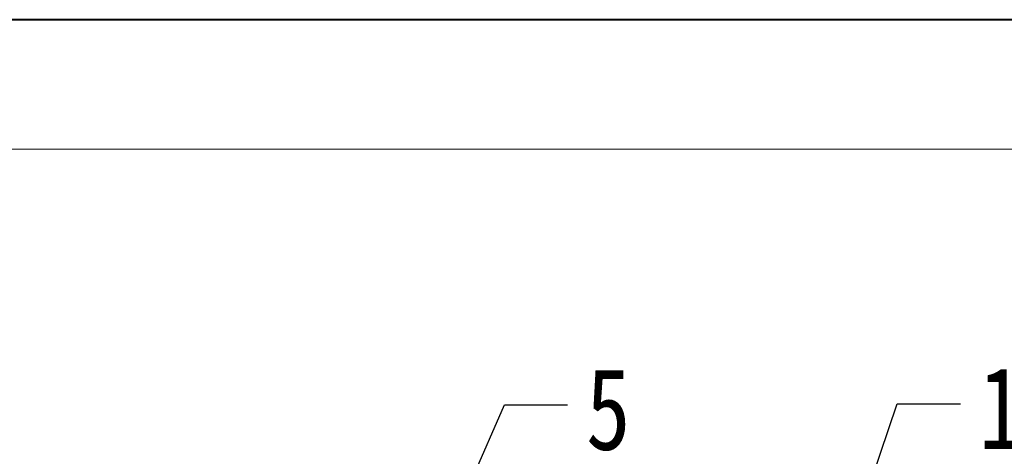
# Model space of a CAD drawing. Header units: millimetres. Extents: x 4144 to 5605, y 218 to 1251.
# Tile 40 of 45: x 5097 to 5229, y 1192 to 1251. Entities that reach past the tile are written whole.
import ezdxf

# ---------------------------------------------------------------- set-up
doc = ezdxf.new("R2010")
doc.units = ezdxf.units.MM
doc.styles.get("Standard").update_dxf_attribs({"font": '仿宋_GB2312.ttf', "width": 0.8})
doc.dimstyles.new('ISO-25.1', dxfattribs={"dimtxt": 6, "dimasz": 5, "dimexe": 3.5, "dimexo": 0.625, "dimgap": 1.5, "dimtad": 1, "dimtoh": 1, "dimtxsty": 'Standard', "dimcen": 2.5, "dimadec": 0, "dimazin": 0, "dimtfac": 1, "dimtmove": 0, "dimatfit": 3, "dimfxl": 0, "dimarcsym": 0})

msp = doc.modelspace()

# ---------------------------------------------------------------- linework, layer by layer
at = {"color": 7, "lineweight": 40}
msp.add_line((5604.637, 1250.523), (4143.81, 1250.523), dxfattribs=at)
at = {"color": 7, "lineweight": 13}
msp.add_line((5587.246, 1233.132), (4230.764, 1233.132), dxfattribs=at)

# ---------------------------------------------------------------- texts
at = {"color": 5, "lineweight": 9, "char_height": 11, "width": 1.65, "attachment_point": 1}
for s, insert in [('5', (5172.524, 1203.756)), ('1', (5225.249, 1203.861))]:
    msp.add_mtext(s, dxfattribs=dict(at, insert=insert))

# ---------------------------------------------------------------- leaders
at = {"color": 5, "lineweight": 9}
for points in [[(5148.93, 1169.766), (5161.572, 1198.806), (5170.049, 1198.806)], [(5203.05, 1165.823), (5214.296, 1198.911), (5222.774, 1198.911)]]:
    msp.add_leader(points, dimstyle='ISO-25.1', override={"dimgap": 1.5, "dimtad": 0, "dimldrblk": 'Dot'}, dxfattribs=at)

doc.saveas('drawing.dxf')
